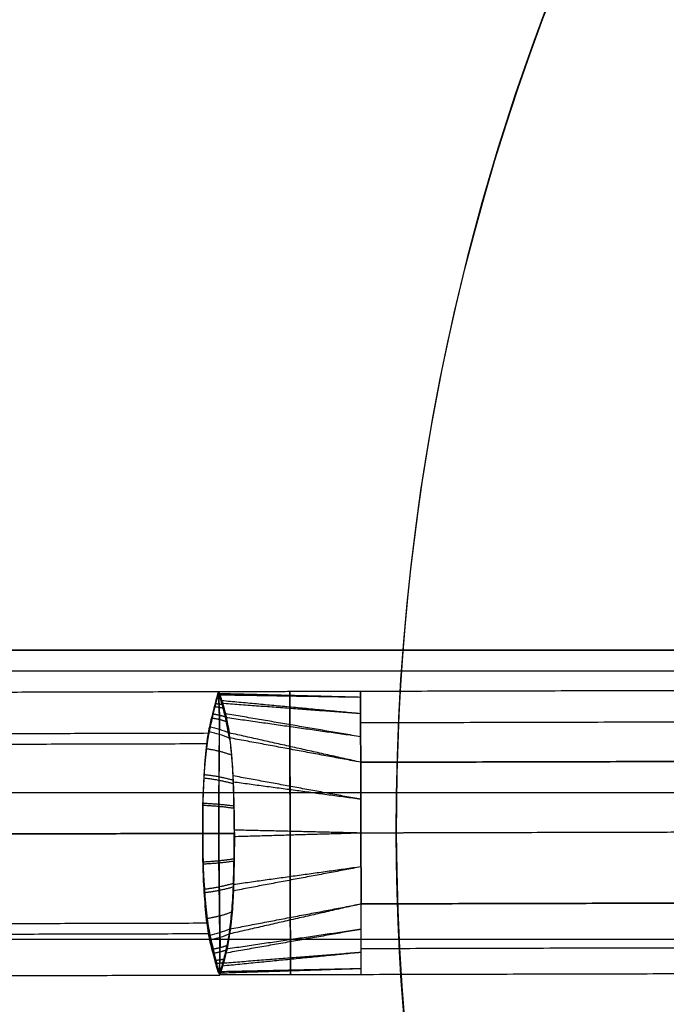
# Model space of a CAD drawing. Header units: millimetres. Extents: x -1649 to 240, y -242 to 238.
# Tile 107 of 256: x -38 to -29, y -4 to 10. Entities that reach past the tile are written whole.
import ezdxf

# ---------------------------------------------------------------- set-up
doc = ezdxf.new("R2010")
doc.units = ezdxf.units.MM
for name, color, linetype, true_color in [('BOMBILLA', 7, 'Continuous', 0xfff700), ('CABLE', 7, 'Continuous', 0x313030), ('NEGRO', 7, 'Continuous', 0x292828), ('PANTALLA', 7, 'Continuous', 0xffffff)]:
    doc.layers.add(name, color=color, linetype=linetype, true_color=true_color)

# ---------------------------------------------------------------- blocks, each defined once
blk = doc.blocks.new('DOME M 29914')
at = {"layer": 'CABLE'}
for points in [[(-0.2, 2.5, 11.5), (-1565.2, 2.5, 11.5)], [(-1565.2, 2.5, 11.5), (-0.2, 2.5, 11.5)], [(-0.2, 2.205, 12.678), (-1565.2, 2.205, 12.678)], [(-0.2, 2.205, 10.322), (-1565.2, 2.205, 10.322)], [(-0.2, 0.488, 13.952), (-1565.2, 0.488, 13.952)], [(-0.2, 0.488, 9.048), (-1565.2, 0.488, 9.048)], [(-0.2, -1.586, 13.433), (-1565.2, -1.586, 13.433)], [(-0.2, -1.586, 9.567), (-1565.2, -1.586, 9.567)]]:
    blk.add_open_spline(points, degree=1, dxfattribs=at)
at = {"layer": 'NEGRO', "extrusion": (0, 0, -1)}
for centre, radius, start, end in [((-12.5, 0, -253.25), 211.5, 292.59073, 112.59073), ((-12.5, 0, -253.5), 210, 329.85786, 149.85786), ((-12.5, 0, -253.25), 210.5, 292.59073, 112.59073), ((-12.5, 0, -253.5), 206, 329.85786, 149.85786), ((-12.5, 0, -247), 199.5, 292.59073, 112.59073), ((-12.5, 0, -258.5), 211.5, 292.59073, 112.59073), ((-12.5, 0, -248), 210.5, 292.59073, 112.59073), ((-12.5, 0, -258.5), 210.5, 292.59073, 112.59073), ((-12.5, 0, -247.5), 199.5, 292.59073, 112.59073), ((-12.5, 0, -259.5), 210, 329.85786, 149.85786), ((-12.5, 0, -259.5), 206, 329.85786, 149.85786), ((-12.5, 0, -248), 211.5, 112.59073, 292.59073), ((-12.5, 0, -258.5), 211.5, 112.59073, 292.59073), ((-12.5, 0, -253.25), 211.5, 112.59073, 292.59073), ((-12.5, 0, -258.5), 210.5, 112.59073, 292.59073), ((-12.5, 0, -253.25), 210.5, 112.59073, 292.59073), ((-12.5, 0, -247.5), 199.5, 112.59073, 292.59073), ((-12.5, 0, -247), 199.5, 112.59073, 292.59073), ((-12.5, 0, -259.5), 210, 149.85786, 329.85786), ((-12.5, 0, -253.5), 210, 149.85786, 329.85786), ((-12.5, 0, -259.5), 206, 149.85786, 329.85786), ((-12.5, 0, -253.5), 206, 149.85786, 329.85786), ((-12.5, 0, -258.5), 32.5, 359.8579, 179.8579), ((-12.5, 0, -257.5), 32.5, 359.8579, 179.8579), ((-12.5, 0, -258.5), 32.5, 179.8579, 359.8579), ((-12.5, 0, -257.5), 32.5, 179.8579, 359.8579)]:
    blk.add_arc(centre, radius, start, end, dxfattribs=at)
at = {"layer": 'NEGRO'}
for centre, radius, start, end in [((12.5, 0, 248), 211.5, 67.40927, 247.40927), ((12.5, 0, 246.5), 210, 67.40927, 247.40927), ((12.5, 0, 247.5), 210, 67.40927, 210.14214), ((12.5, 0, 247.5), 210, 67.40927, 210.14214), ((12.5, 0, 247.5), 206, 30.14214, 210.14214), ((12.5, 0, 246.5), 199.5, 67.40927, 247.40927), ((12.5, 0, 248), 210.5, 247.40927, 67.40927), ((12.5, 0, 246.5), 210, 247.40927, 67.40927), ((12.5, 0, 246.5), 199.5, 247.40927, 67.40927), ((12.5, 0, 247.5), 210, 247.40927, 30.14214), ((12.5, 0, 247.5), 210, 247.40927, 30.14214), ((12.5, 0, 247.5), 206, 210.14214, 30.14214), ((12.5, 0, 256.5), 32.5, 0.1421, 180.1421), ((12.5, 0, 256.5), 32.5, 180.1421, 0.1421)]:
    blk.add_arc(centre, radius, start, end, dxfattribs=at)
at = {"layer": 'NEGRO', "extrusion": (0.271407, 0.633833, -0.724289)}
blk.add_arc((21.074, 173.367, -194.152), 1, 72.658, 89.5561, dxfattribs=at)
at = {"layer": 'NEGRO', "extrusion": (0.274116, 0.67016, 0.689743)}
blk.add_arc((21.193, 192.897, 172.724), 1, 268.7704, 285.8612, dxfattribs=at)
at = {"layer": 'NEGRO', "extrusion": (-0.003674, 0.999993, -1.43588e-13)}
blk.add_arc((22.735, 260.5, -0.004), 1, 90, 116.5756, dxfattribs=at)
at = {"layer": 'NEGRO', "extrusion": (-0.001288, 0.999999, -2.49051e-14)}
blk.add_arc((22.735, 258.5, -0.058), 1, 243.4244, 270, dxfattribs=at)
at = {"layer": 'NEGRO', "extrusion": (-0.277438, 0.668792, 0.689743)}
blk.add_arc((21.217, 182.927, 185.211), 1, 74.1388, 91.2296, dxfattribs=at)
at = {"layer": 'NEGRO', "extrusion": (-0.274549, 0.632478, -0.724289)}
blk.add_arc((21.098, 184.441, -181.793), 1, 270.4439, 287.342, dxfattribs=at)
at = {"layer": 'NEGRO'}
for points, weights, degree in [([(93.578, 194.866, 246.939), (-296.155, 357.023, 246.939), (-458.311, -32.71, 246.939), (-68.578, -194.866, 246.939)], [0.816490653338, 0.272163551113, 0.272163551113, 0.816490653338], 3), ([(93.306, 194.214, 247.646), (-295.121, 355.827, 247.646), (-456.734, -32.601, 247.646), (-68.306, -194.214, 247.646)], [0.816490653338, 0.272163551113, 0.272163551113, 0.816490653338], 3), ([(-68.578, -194.866, 246.939), (321.155, -357.023, 246.939), (483.311, 32.71, 246.939), (93.578, 194.866, 246.939)], [0.816490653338, 0.272163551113, 0.272163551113, 0.816490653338], 3), ([(-68.306, -194.214, 247.646), (320.121, -355.827, 247.646), (481.734, 32.601, 247.646), (93.306, 194.214, 247.646)], [0.816490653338, 0.272163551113, 0.272163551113, 0.816490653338], 3), ([(-22.531, 1.851, 259.994), (-22.508, 1.85, 259.998), (-22.484, 1.848, 260.001)], [0.999998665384, 0.999716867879, 0.99999983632], 2), ([(-22.531, 1.821, 258.9), (-22.508, 1.82, 258.897), (-22.484, 1.818, 258.893)], [0.999997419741, 0.999721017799, 0.999999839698], 2), ([(-22.559, 1.748, 260.295), (-22.503, 1.744, 260.305), (-22.448, 1.734, 260.312)], [1, 0.998398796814, 1], 2), ([(-22.558, 1.703, 258.608), (-22.503, 1.698, 258.598), (-22.448, 1.687, 258.59)], [0.999994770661, 0.998391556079, 1], 2), ([(-22.597, 1.603, 260.569), (-22.499, 1.589, 260.592), (-22.403, 1.557, 260.604)], [1, 0.994896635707, 0.999999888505], 2), ([(-22.597, 1.544, 258.343), (-22.498, 1.528, 258.32), (-22.402, 1.495, 258.309)], [0.999996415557, 0.994789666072, 0.999999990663], 2), ([(-22.688, 1.112, 261.1), (-22.499, 1.086, 261.12), (-22.324, 1.02, 261.082)], [0.999999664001, 0.982245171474, 1], 2), ([(-22.717, 0.746, 261.318), (-22.5, 0.724, 261.328), (-22.303, 0.666, 261.255)], [0.999999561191, 0.97701665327, 1], 2), ([(-22.715, 0.697, 257.66), (-22.499, 0.674, 257.65), (-22.303, 0.617, 257.723)], [1, 0.977316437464, 1], 2), ([(-22.732, 0.341, 261.454), (-22.501, 0.332, 261.455), (-22.293, 0.302, 261.358)], [0.999921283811, 0.97419995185, 1], 2), ([(-22.732, 0.313, 257.54), (-22.501, 0.302, 257.538), (-22.294, 0.271, 257.635)], [1, 0.974421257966, 1], 2), ([(-22.73, -0.488, 261.46), (-22.499, -0.475, 261.462), (-22.292, -0.444, 261.365)], [1, 0.974421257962, 1], 2), ([(-22.73, -0.516, 257.546), (-22.499, -0.506, 257.545), (-22.291, -0.475, 257.642)], [0.999921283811, 0.97419995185, 1], 2), ([(-22.711, -0.872, 261.34), (-22.496, -0.847, 261.35), (-22.3, -0.79, 261.277)], [1, 0.977316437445, 1], 2), ([(-22.713, -0.921, 257.682), (-22.496, -0.898, 257.672), (-22.299, -0.839, 257.745)], [0.999999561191, 0.97701665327, 1], 2), ([(-22.682, -1.287, 257.9), (-22.494, -1.26, 257.88), (-22.319, -1.193, 257.918)], [0.999999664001, 0.982245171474, 1], 2), ([(-22.589, -1.718, 260.657), (-22.49, -1.702, 260.68), (-22.394, -1.669, 260.691)], [0.999996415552, 0.994796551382, 0.99998622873], 2), ([(-22.588, -1.777, 258.431), (-22.491, -1.762, 258.408), (-22.395, -1.731, 258.396)], [1, 0.994896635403, 0.999999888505], 2), ([(-22.55, -1.877, 260.392), (-22.494, -1.872, 260.402), (-22.439, -1.861, 260.41)], [0.999994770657, 0.998391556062, 1], 2), ([(-22.55, -1.922, 258.705), (-22.494, -1.918, 258.695), (-22.439, -1.907, 258.688)], [1, 0.998398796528, 1], 2), ([(-22.522, -2.025, 259.006), (-22.498, -2.024, 259.002), (-22.475, -2.022, 258.999)], [0.999998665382, 0.999716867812, 0.99999983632], 2), ([(-22.521, -1.995, 260.1), (-22.498, -1.994, 260.103), (-22.475, -1.991, 260.107)], [0.999997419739, 0.999721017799, 0.999999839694], 2)]:
    blk.add_rational_spline(points, weights, degree=degree, dxfattribs=at)
for points, degree in [([(3.009, 8.439, 0.5), (-81.442, 154.712, 0.5)], 1), ([(-81.442, 154.712, 13), (3.009, 8.439, 13)], 1), ([(1.752, 11.115), (-80.748, 154.01)], 1), ([(-80.748, 154.01, 0.5), (1.752, 11.115, 0.5)], 1), ([(1.752, 11.115, 0.25), (-80.748, 154.01, 0.25)], 1), ([(3.009, 8.439, 25.5), (-79.942, 152.114, 25.5)], 1), ([(-22.505, 1.913, 259.5), (-30.988, 1.892, 259.5)], 1), ([(-20.505, 1.918, 259.5), (-22.505, 1.913, 259.447)], 1), ([(-22.505, 1.904, 259.689), (-22.505, 1.91, 259.626), (-22.505, 1.913, 259.563), (-22.505, 1.913, 259.5)], 3), ([(-20.505, 1.835, 259.1), (-22.498, 1.867, 259.075)], 1), ([(-20.505, 1.835, 259.9), (-22.497, 1.887, 259.821)], 1), ([(-9.505, 1.945, 259.5), (-20.505, 1.918, 259.5)], 1), ([(-20.504, 1.604, 260.228), (-22.465, 1.787, 260.19)], 1), ([(-20.504, 1.604, 258.772), (-22.465, 1.749, 258.714)], 1), ([(-20.503, 1.278, 260.433), (-22.414, 1.604, 260.539)], 1), ([(-20.503, 1.278, 258.567), (-22.413, 1.549, 258.376)], 1), ([(-9.504, 1.501, 260.331), (-20.504, 1.474, 260.331)], 1), ([(-9.504, 1.501, 258.669), (-20.504, 1.474, 258.669)], 1), ([(-22.658, 1.327, 260.914), (-30.986, 1.306, 260.914)], 1), ([(-20.502, 0.918, 260.5), (-22.361, 1.333, 260.849)], 1), ([(-20.502, 0.918, 258.5), (-22.359, 1.263, 258.081)], 1), ([(-22.359, 1.263, 258.081), (-22.359, 1.262, 258.081), (-22.359, 1.261, 258.08), (-22.359, 1.261, 258.08)], 3), ([(-30.986, 1.161, 257.954), (-22.669, 1.182, 257.954)], 1), ([(-9.502, 0.945, 258.5), (-20.502, 0.918, 258.5)], 1), ([(-20.502, 0.918, 260.5), (-9.502, 0.945, 260.5)], 1), ([(-20.502, 0.918, 258.5), (-20.497, -1.082, 258.5)], 1), ([(-20.497, -1.082, 260.5), (-20.502, 0.918, 260.5)], 1), ([(-20.501, 0.395, 260.5), (-22.305, 0.726, 261.232)], 1), ([(-20.501, 0.395, 258.5), (-22.304, 0.638, 257.731)], 1), ([(-22.735, -0.087, 261.5), (-30.983, -0.108, 261.5)], 1), ([(-30.983, -0.108, 257.5), (-22.735, -0.087, 257.5)], 1), ([(-20.5, -0.082, 260.5), (-22.288, -0.039, 261.394)], 1), ([(-20.5, -0.082, 258.5), (-22.288, -0.134, 257.606)], 1), ([(-9.5, -0.055, 258.5), (-20.5, -0.082, 258.5)], 1), ([(-9.5, -0.055, 260.5), (-20.5, -0.082, 260.5)], 1), ([(-7.75, -0.05, 258.5), (-20, -0.081, 258.5)], 1), ([(-7.75, -0.05, 256.5), (-20, -0.081, 256.5)], 1), ([(-20, -0.081, 256.5), (-20, -0.081, 258.5)], 1), ([(-20.499, -0.559, 260.5), (-22.301, -0.81, 261.269)], 1), ([(-20.499, -0.559, 258.5), (-22.301, -0.898, 257.768)], 1), ([(-20.497, -1.082, 258.5), (-22.354, -1.506, 258.151)], 1), ([(-22.352, -1.436, 260.919), (-20.497, -1.082, 260.5)], 1), ([(-9.497, -1.055, 260.5), (-20.497, -1.082, 260.5)], 1), ([(-20.497, -1.082, 258.5), (-9.497, -1.055, 258.5)], 1), ([(-22.673, -1.356, 257.954), (-30.98, -1.377, 257.954)], 1), ([(-30.979, -1.522, 260.914), (-22.639, -1.501, 260.914)], 1), ([(-20.497, -1.441, 258.567), (-22.406, -1.777, 258.461)], 1), ([(-20.497, -1.441, 260.433), (-22.405, -1.722, 260.624)], 1), ([(-22.352, -1.436, 260.919), (-22.352, -1.435, 260.919), (-22.352, -1.434, 260.92), (-22.352, -1.433, 260.92)], 3), ([(-20.496, -1.768, 260.228), (-22.456, -1.922, 260.286)], 1), ([(-20.496, -1.768, 258.772), (-22.455, -1.96, 258.81)], 1), ([(-9.496, -1.689, 258.727), (-20.496, -1.716, 258.727)], 1), ([(-9.496, -1.689, 260.273), (-20.496, -1.716, 260.273)], 1), ([(-22.495, -2.078, 259.311), (-22.495, -2.084, 259.374), (-22.495, -2.087, 259.437), (-22.495, -2.087, 259.5)], 3), ([(-20.495, -2.082, 259.5), (-22.495, -2.086, 259.553)], 1), ([(-20.495, -1.998, 259.9), (-22.488, -2.041, 259.925)], 1), ([(-20.495, -1.998, 259.1), (-22.487, -2.061, 259.179)], 1), ([(-9.495, -2.055, 259.5), (-20.495, -2.082, 259.5)], 1), ([(-30.978, -2.108, 259.5), (-22.495, -2.087, 259.5)], 1)]:
    blk.add_open_spline(points, degree=degree, dxfattribs=at)
for points, knots in [([(-22.641, 1.361, 258.277), (-22.626, 1.433, 258.362), (-22.611, 1.5, 258.452), (-22.582, 1.621, 258.642), (-22.567, 1.682, 258.758), (-22.541, 1.8, 259.017), (-22.524, 1.887, 259.316), (-22.505, 1.913, 259.5)], [4.570796, 4.570796, 4.570796, 4.570796, 4.820796, 4.820796, 5.070796, 5.070796, 5.570796, 5.570796, 5.570796, 5.570796]), ([(-22.505, 1.904, 259.689), (-22.511, 1.899, 259.741), (-22.515, 1.892, 259.792), (-22.523, 1.874, 259.895), (-22.525, 1.869, 259.926), (-22.538, 1.832, 260.068), (-22.543, 1.813, 260.128), (-22.552, 1.777, 260.227), (-22.554, 1.77, 260.246), (-22.579, 1.666, 260.484), (-22.612, 1.555, 260.66), (-22.641, 1.419, 260.816)], [1, 1, 1, 1, 1.125, 1.125, 1.25, 1.25, 1.375, 1.375, 1.5, 1.5, 2, 2, 2, 2]), ([(-22.641, 1.348, 258.107), (-22.611, 1.492, 258.255), (-22.578, 1.617, 258.436), (-22.549, 1.747, 258.696), (-22.539, 1.789, 258.799), (-22.523, 1.852, 258.997), (-22.514, 1.878, 259.117), (-22.505, 1.891, 259.2)], [0, 0, 0, 0, 0.5, 0.5, 0.75, 0.75, 1, 1, 1, 1]), ([(-22.505, 1.891, 259.2), (-22.505, 1.903, 259.282), (-22.505, 1.912, 259.382), (-22.505, 1.913, 259.482), (-22.505, 1.913, 259.5)], [2.92789767, 2.92789767, 2.92789767, 2.92789767, 2.95087845, 2.95580031, 2.95580031, 2.95580031, 2.95580031]), ([(-22.505, 1.904, 259.689), (-22.498, 1.892, 259.814), (-22.49, 1.868, 259.932), (-22.479, 1.832, 260.06), (-22.474, 1.817, 260.108), (-22.462, 1.779, 260.211), (-22.453, 1.75, 260.28), (-22.419, 1.635, 260.515), (-22.39, 1.506, 260.693), (-22.361, 1.335, 260.848)], [2.973349, 2.973349, 2.973349, 2.973349, 3.223349, 3.223349, 3.348349, 3.348349, 3.473349, 3.473349, 3.973349, 3.973349, 3.973349, 3.973349]), ([(-22.361, 1.335, 260.848), (-22.376, 1.42, 260.771), (-22.39, 1.495, 260.687), (-22.411, 1.593, 260.556), (-22.418, 1.623, 260.511), (-22.432, 1.679, 260.42), (-22.437, 1.698, 260.386), (-22.481, 1.843, 260.089), (-22.492, 1.88, 259.938), (-22.505, 1.904, 259.689)], [0, 0, 0, 0, 0.25, 0.25, 0.375, 0.375, 0.5, 0.5, 1, 1, 1, 1]), ([(-22.359, 1.263, 258.081), (-22.36, 1.267, 258.085), (-22.377, 1.376, 258.167), (-22.414, 1.557, 258.383), (-22.424, 1.599, 258.444), (-22.435, 1.642, 258.512), (-22.438, 1.653, 258.531), (-22.442, 1.666, 258.553), (-22.443, 1.67, 258.559), (-22.444, 1.676, 258.57), (-22.443, 1.672, 258.563), (-22.463, 1.744, 258.692), (-22.474, 1.78, 258.78), (-22.492, 1.846, 258.976), (-22.499, 1.873, 259.083), (-22.505, 1.891, 259.2)], [1.927898, 1.927898, 1.927898, 1.927898, 2.177898, 2.177898, 2.302898, 2.302898, 2.365398, 2.365398, 2.396648, 2.396648, 2.427898, 2.427898, 2.677898, 2.677898, 2.927898, 2.927898, 2.927898, 2.927898]), ([(-22.505, 1.891, 259.2), (-22.499, 1.873, 259.083), (-22.49, 1.841, 258.962), (-22.479, 1.799, 258.836), (-22.474, 1.781, 258.789), (-22.465, 1.749, 258.714), (-22.462, 1.737, 258.688), (-22.456, 1.717, 258.647), (-22.454, 1.71, 258.634), (-22.45, 1.696, 258.606), (-22.446, 1.682, 258.581), (-22.442, 1.666, 258.551), (-22.43, 1.632, 258.471), (-22.374, 1.362, 258.151), (-22.36, 1.267, 258.085), (-22.359, 1.263, 258.081)], [1, 1, 1, 1, 1.25, 1.25, 1.375, 1.375, 1.4375, 1.4375, 1.46875, 1.46875, 1.5, 1.5, 1.75, 1.75, 2, 2, 2, 2]), ([(-21.497, -1.272, 260.726), (-21.497, -1.093, 260.806), (-21.498, -0.713, 260.949), (-21.5, -0.057, 261.031), (-21.502, 0.594, 260.927), (-21.503, 0.966, 260.773), (-21.503, 1.251, 260.635), (-21.504, 1.458, 260.503), (-21.504, 1.711, 260.22), (-21.505, 1.88, 259.867), (-21.505, 1.936, 259.473), (-21.505, 1.87, 259.08), (-21.504, 1.692, 258.73), (-21.504, 1.429, 258.453), (-21.503, 1.216, 258.324), (-21.503, 1.104, 258.274)], [0, 0, 0, 0, 0.0555615, 0.1111231, 0.1666846, 0.2222461, 0.2222461, 0.2569654, 0.2916846, 0.3264038, 0.3611231, 0.3958423, 0.4305615, 0.4652808, 0.5, 0.5, 0.5, 0.5]), ([(-20.502, 0.918, 260.5), (-20.503, 1.18, 260.5), (-20.504, 1.44, 260.392), (-20.505, 1.81, 260.022), (-20.505, 1.918, 259.762), (-20.505, 1.918, 259.238), (-20.505, 1.81, 258.978), (-20.504, 1.44, 258.608), (-20.503, 1.18, 258.5), (-20.502, 0.918, 258.5)], [-1, -1, -1, -1, -0.75, -0.75, -0.5, -0.5, -0.25, -0.25, 0, 0, 0, 0]), ([(-22.641, 1.419, 260.816), (-22.658, 1.34, 260.906), (-22.673, 1.245, 260.999), (-22.698, 1.014, 261.176), (-22.71, 0.87, 261.262), (-22.733, 0.474, 261.441), (-22.736, 0.235, 261.5), (-22.735, -0.087, 261.5)], [0.2949263, 0.2949263, 0.2949263, 0.2949263, 0.5449263, 0.5449263, 0.7949263, 0.7949263, 1.2949263, 1.2949263, 1.2949263, 1.2949263]), ([(-22.735, -0.087, 257.5), (-22.736, 0.222, 257.5), (-22.733, 0.4, 257.534), (-22.696, 0.985, 257.782), (-22.672, 1.198, 257.953), (-22.641, 1.348, 258.107)], [1.762122, 1.762122, 1.762122, 1.762122, 2.262122, 2.262122, 2.762122, 2.762122, 2.762122, 2.762122]), ([(-22.735, -0.087, 257.5), (-22.735, 0.069, 257.516), (-22.734, 0.203, 257.547), (-22.729, 0.424, 257.616), (-22.723, 0.568, 257.673), (-22.707, 0.83, 257.814), (-22.695, 0.975, 257.913), (-22.67, 1.194, 258.096), (-22.657, 1.285, 258.189), (-22.641, 1.361, 258.277)], [3.5707963, 3.5707963, 3.5707963, 3.5707963, 3.8207963, 3.8207963, 4.0707963, 4.0707963, 4.3207963, 4.3207963, 4.5707963, 4.5707963, 4.5707963, 4.5707963]), ([(-22.288, -0.086, 261.394), (-22.288, 0.004, 261.394), (-22.289, 0.135, 261.389), (-22.297, 0.47, 261.326), (-22.301, 0.611, 261.277), (-22.304, 0.693, 261.245), (-22.306, 0.734, 261.228), (-22.309, 0.793, 261.203), (-22.31, 0.822, 261.189), (-22.316, 0.909, 261.146), (-22.32, 0.967, 261.114), (-22.33, 1.082, 261.044), (-22.337, 1.153, 260.995), (-22.349, 1.256, 260.917), (-22.355, 1.298, 260.88), (-22.361, 1.335, 260.848)], [-4.973349, -4.973349, -4.973349, -4.973349, -4.723349, -4.723349, -4.473349, -4.473349, -4.410849, -4.410849, -4.348349, -4.348349, -4.223349, -4.223349, -4.098349, -4.098349, -3.973349, -3.973349, -3.973349, -3.973349]), ([(-22.359, 1.261, 258.08), (-22.345, 1.175, 258.01), (-22.334, 1.079, 257.944), (-22.321, 0.921, 257.854), (-22.317, 0.865, 257.826), (-22.311, 0.779, 257.787), (-22.31, 0.75, 257.774), (-22.307, 0.69, 257.75), (-22.304, 0.644, 257.733), (-22.301, 0.567, 257.706), (-22.298, 0.442, 257.664), (-22.29, 0.109, 257.607), (-22.288, -0.013, 257.605), (-22.288, -0.087, 257.606)], [0.2982913, 0.2982913, 0.2982913, 0.2982913, 0.5482913, 0.5482913, 0.6732913, 0.6732913, 0.7357913, 0.7357913, 0.7982913, 0.7982913, 1.0482913, 1.0482913, 1.2982913, 1.2982913, 1.2982913, 1.2982913]), ([(-21.503, 1.104, 258.274), (-21.502, 0.924, 258.194), (-21.501, 0.544, 258.051), (-21.5, -0.112, 257.969), (-21.498, -0.763, 258.073), (-21.497, -1.135, 258.227), (-21.497, -1.419, 258.365), (-21.496, -1.627, 258.497), (-21.495, -1.88, 258.78), (-21.495, -2.048, 259.133), (-21.495, -2.104, 259.527), (-21.495, -2.038, 259.92), (-21.495, -1.86, 260.27), (-21.496, -1.598, 260.547), (-21.497, -1.385, 260.676), (-21.497, -1.272, 260.726)], [0.5, 0.5, 0.5, 0.5, 0.5555615, 0.6111231, 0.6666846, 0.7222461, 0.7222461, 0.7569654, 0.7916846, 0.8264038, 0.8611231, 0.8958423, 0.9305615, 0.9652808, 1, 1, 1, 1]), ([(-22.634, -1.522, 260.893), (-22.65, -1.447, 260.97), (-22.664, -1.357, 261.051), (-22.69, -1.14, 261.205), (-22.702, -0.997, 261.287), (-22.72, -0.738, 261.396), (-22.726, -0.595, 261.438), (-22.733, -0.375, 261.482), (-22.735, -0.242, 261.5), (-22.735, -0.087, 261.5)], [1.884104, 1.884104, 1.884104, 1.884104, 2.134104, 2.134104, 2.384104, 2.384104, 2.634104, 2.634104, 2.884104, 2.884104, 2.884104, 2.884104]), ([(-22.735, -0.087, 261.5), (-22.734, -0.397, 261.5), (-22.731, -0.575, 261.466), (-22.691, -1.16, 261.218), (-22.666, -1.373, 261.047), (-22.634, -1.522, 260.893)], [0.463831, 0.463831, 0.463831, 0.463831, 0.963831, 0.963831, 1.463831, 1.463831, 1.463831, 1.463831]), ([(-22.634, -1.593, 258.184), (-22.651, -1.515, 258.094), (-22.666, -1.42, 258.001), (-22.693, -1.189, 257.824), (-22.705, -1.045, 257.738), (-22.73, -0.649, 257.559), (-22.735, -0.41, 257.5), (-22.735, -0.087, 257.5)], [1.7587574, 1.7587574, 1.7587574, 1.7587574, 2.0087574, 2.0087574, 2.2587574, 2.2587574, 2.7587574, 2.7587574, 2.7587574, 2.7587574]), ([(-22.288, -0.087, 257.606), (-22.287, -0.176, 257.606), (-22.288, -0.308, 257.611), (-22.294, -0.642, 257.674), (-22.298, -0.784, 257.723), (-22.3, -0.865, 257.755), (-22.302, -0.907, 257.772), (-22.304, -0.965, 257.797), (-22.306, -0.994, 257.811), (-22.311, -1.082, 257.854), (-22.315, -1.14, 257.886), (-22.324, -1.255, 257.956), (-22.331, -1.326, 258.005), (-22.342, -1.428, 258.083), (-22.348, -1.471, 258.12), (-22.354, -1.508, 258.152)], [-7.901247, -7.901247, -7.901247, -7.901247, -7.651247, -7.651247, -7.401247, -7.401247, -7.338747, -7.338747, -7.276247, -7.276247, -7.151247, -7.151247, -7.026247, -7.026247, -6.901247, -6.901247, -6.901247, -6.901247]), ([(-22.352, -1.433, 260.92), (-22.339, -1.348, 260.99), (-22.329, -1.252, 261.056), (-22.316, -1.093, 261.146), (-22.312, -1.038, 261.174), (-22.307, -0.952, 261.213), (-22.305, -0.922, 261.226), (-22.303, -0.863, 261.25), (-22.301, -0.816, 261.267), (-22.298, -0.74, 261.294), (-22.295, -0.614, 261.336), (-22.29, -0.282, 261.393), (-22.288, -0.159, 261.395), (-22.288, -0.086, 261.394)], [1.762122, 1.762122, 1.762122, 1.762122, 2.012122, 2.012122, 2.137122, 2.137122, 2.199622, 2.199622, 2.262122, 2.262122, 2.512122, 2.512122, 2.762122, 2.762122, 2.762122, 2.762122]), ([(-20.495, -2.082, 259.5), (-20.495, -2.082, 259.238), (-20.495, -1.974, 258.978), (-20.496, -1.604, 258.608), (-20.497, -1.344, 258.5), (-20.497, -1.082, 258.5)], [2.570796, 2.570796, 2.570796, 2.570796, 3.070796, 3.070796, 3.570796, 3.570796, 3.570796, 3.570796]), ([(-20.495, -2.082, 259.5), (-20.495, -2.082, 259.762), (-20.495, -1.974, 260.022), (-20.496, -1.604, 260.392), (-20.497, -1.344, 260.5), (-20.497, -1.082, 260.5)], [-4.5707963, -4.5707963, -4.5707963, -4.5707963, -4.0707963, -4.0707963, -3.5707963, -3.5707963, -3.5707963, -3.5707963]), ([(-22.495, -2.064, 259.8), (-22.514, -2.039, 259.966), (-22.532, -1.954, 260.236), (-22.558, -1.839, 260.468), (-22.574, -1.779, 260.571), (-22.603, -1.66, 260.74), (-22.619, -1.594, 260.819), (-22.634, -1.522, 260.893)], [0.884104, 0.884104, 0.884104, 0.884104, 1.384104, 1.384104, 1.634104, 1.634104, 1.884104, 1.884104, 1.884104, 1.884104]), ([(-22.634, -1.522, 260.893), (-22.603, -1.666, 260.745), (-22.569, -1.791, 260.564), (-22.54, -1.921, 260.304), (-22.53, -1.963, 260.201), (-22.514, -2.025, 260.003), (-22.504, -2.052, 259.883), (-22.495, -2.064, 259.8)], [0.2982913, 0.2982913, 0.2982913, 0.2982913, 0.7982913, 0.7982913, 1.0482913, 1.0482913, 1.2982913, 1.2982913, 1.2982913, 1.2982913]), ([(-22.352, -1.436, 260.919), (-22.371, -1.554, 260.823), (-22.388, -1.641, 260.727), (-22.409, -1.741, 260.6), (-22.416, -1.769, 260.56), (-22.424, -1.805, 260.505), (-22.427, -1.816, 260.487), (-22.432, -1.836, 260.453), (-22.433, -1.838, 260.451), (-22.454, -1.917, 260.308), (-22.465, -1.953, 260.22), (-22.482, -2.019, 260.024), (-22.489, -2.046, 259.917), (-22.495, -2.064, 259.8)], [4.855795, 4.855795, 4.855795, 4.855795, 5.105795, 5.105795, 5.230795, 5.230795, 5.293295, 5.293295, 5.355795, 5.355795, 5.605795, 5.605795, 5.855795, 5.855795, 5.855795, 5.855795]), ([(-22.495, -2.078, 259.311), (-22.488, -2.066, 259.186), (-22.48, -2.041, 259.068), (-22.47, -2.005, 258.94), (-22.465, -1.991, 258.892), (-22.453, -1.953, 258.789), (-22.444, -1.923, 258.72), (-22.41, -1.808, 258.485), (-22.383, -1.679, 258.307), (-22.354, -1.508, 258.152)], [5.901247, 5.901247, 5.901247, 5.901247, 6.151247, 6.151247, 6.276247, 6.276247, 6.401247, 6.401247, 6.901247, 6.901247, 6.901247, 6.901247]), ([(-22.354, -1.508, 258.152), (-22.368, -1.593, 258.229), (-22.382, -1.668, 258.313), (-22.403, -1.766, 258.444), (-22.41, -1.797, 258.489), (-22.424, -1.852, 258.58), (-22.429, -1.871, 258.614), (-22.471, -2.017, 258.911), (-22.482, -2.054, 259.062), (-22.495, -2.078, 259.311)], [0, 0, 0, 0, 0.25, 0.25, 0.375, 0.375, 0.5, 0.5, 1, 1, 1, 1]), ([(-22.495, -2.078, 259.311), (-22.501, -2.073, 259.259), (-22.505, -2.066, 259.208), (-22.513, -2.048, 259.105), (-22.516, -2.042, 259.074), (-22.528, -2.006, 258.932), (-22.533, -1.986, 258.872), (-22.543, -1.951, 258.773), (-22.545, -1.943, 258.754), (-22.571, -1.84, 258.516), (-22.604, -1.729, 258.34), (-22.634, -1.593, 258.184)], [1, 1, 1, 1, 1.125, 1.125, 1.25, 1.25, 1.375, 1.375, 1.5, 1.5, 2, 2, 2, 2]), ([(-22.495, -2.087, 259.5), (-22.495, -2.087, 259.518), (-22.495, -2.086, 259.618), (-22.495, -2.077, 259.718), (-22.495, -2.064, 259.8)], [-5.88369799, -5.88369799, -5.88369799, -5.88369799, -5.87877612, -5.85579534, -5.85579534, -5.85579534, -5.85579534])]:
    blk.add_open_spline(points, degree=3, knots=knots, dxfattribs=at)
for points, weights, knots in [([(-22.503, 1.9, 259.732), (-22.508, 1.889, 259.821), (-22.508, 1.873, 259.91), (-22.508, 1.823, 260.102), (-22.506, 1.787, 260.204), (-22.501, 1.698, 260.404), (-22.5, 1.645, 260.5), (-22.499, 1.524, 260.679), (-22.5, 1.457, 260.763), (-22.5, 1.384, 260.839)], [0.99998854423, 0.999975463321, 0.999945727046, 0.999753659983, 0.999573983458, 0.998824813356, 0.998244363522, 0.996652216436, 0.995651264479, 0.994573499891], [0.0034493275, 0.0034493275, 0.0034493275, 0.0034493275, 0.0035877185, 0.0035877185, 0.0037525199, 0.0037525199, 0.0039173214, 0.0039173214, 0.0040821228, 0.0040821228, 0.0040821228, 0.0040821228]), ([(-22.498, 1.312, 258.085), (-22.498, 1.387, 258.156), (-22.498, 1.459, 258.237), (-22.499, 1.589, 258.409), (-22.501, 1.647, 258.502), (-22.505, 1.746, 258.695), (-22.508, 1.787, 258.795), (-22.508, 1.847, 258.982), (-22.508, 1.868, 259.07), (-22.503, 1.884, 259.158)], [0.99444919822, 0.995531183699, 0.996571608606, 0.998216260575, 0.998813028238, 0.999575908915, 0.999755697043, 0.999947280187, 0.999976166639, 0.99998887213], [0.003317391, 0.003317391, 0.003317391, 0.003317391, 0.0034781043, 0.0034781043, 0.0036388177, 0.0036388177, 0.0037995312, 0.0037995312, 0.0039345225, 0.0039345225, 0.0039345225, 0.0039345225]), ([(-22.5, 1.384, 260.839), (-22.5, 1.29, 260.939), (-22.502, 1.188, 261.027), (-22.503, 0.964, 261.184), (-22.504, 0.841, 261.253), (-22.507, 0.589, 261.362), (-22.508, 0.461, 261.402), (-22.507, 0.193, 261.458), (-22.505, 0.056, 261.473), (-22.505, -0.087, 261.473)], [0.994573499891, 0.993268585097, 0.992140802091, 0.990104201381, 0.989174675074, 0.987841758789, 0.987404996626, 0.986755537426, 0.986568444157, 0.986613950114], [0, 0, 0, 0, 0.0002139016, 0.0002139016, 0.0004278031, 0.0004278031, 0.0006417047, 0.0006417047, 0.000855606, 0.000855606, 0.000855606, 0.000855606]), ([(-22.505, -0.087, 257.527), (-22.506, 0.045, 257.527), (-22.507, 0.172, 257.539), (-22.507, 0.421, 257.587), (-22.505, 0.545, 257.623), (-22.502, 0.906, 257.767), (-22.501, 1.125, 257.908), (-22.498, 1.312, 258.085)], [0.986613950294, 0.986663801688, 0.986879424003, 0.987541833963, 0.987980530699, 0.990013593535, 0.992044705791, 0.994449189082], [0, 0, 0, 0, 0.0002008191, 0.0002008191, 0.0004016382, 0.0004016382, 0.000803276, 0.000803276, 0.000803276, 0.000803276]), ([(-22.505, -0.087, 261.473), (-22.505, -0.219, 261.473), (-22.506, -0.346, 261.461), (-22.504, -0.595, 261.413), (-22.502, -0.718, 261.377), (-22.497, -1.079, 261.233), (-22.495, -1.299, 261.092), (-22.492, -1.485, 260.915)], [0.986613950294, 0.986663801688, 0.986879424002, 0.987541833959, 0.987980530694, 0.990013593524, 0.992044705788, 0.994449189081], [0, 0, 0, 0, 0.0002008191, 0.0002008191, 0.0004016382, 0.0004016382, 0.000803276, 0.000803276, 0.000803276, 0.000803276]), ([(-22.492, -1.558, 258.161), (-22.493, -1.463, 258.061), (-22.496, -1.361, 257.973), (-22.498, -1.138, 257.816), (-22.499, -1.014, 257.747), (-22.503, -0.763, 257.638), (-22.505, -0.635, 257.598), (-22.506, -0.366, 257.542), (-22.505, -0.229, 257.527), (-22.505, -0.087, 257.527)], [0.994573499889, 0.993268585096, 0.992140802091, 0.990104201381, 0.989174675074, 0.987841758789, 0.987404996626, 0.986755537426, 0.986568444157, 0.986613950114], [0, 0, 0, 0, 0.0002139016, 0.0002139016, 0.0004278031, 0.0004278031, 0.0006417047, 0.0006417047, 0.000855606, 0.000855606, 0.000855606, 0.000855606]), ([(-22.492, -1.485, 260.915), (-22.49, -1.56, 260.844), (-22.49, -1.633, 260.763), (-22.491, -1.762, 260.591), (-22.492, -1.821, 260.498), (-22.496, -1.92, 260.305), (-22.498, -1.961, 260.205), (-22.498, -2.021, 260.018), (-22.498, -2.042, 259.93), (-22.493, -2.057, 259.842)], [0.994449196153, 0.995531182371, 0.996571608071, 0.998216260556, 0.998813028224, 0.99957590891, 0.999755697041, 0.999947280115, 0.999976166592, 0.999988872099], [0.003317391, 0.003317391, 0.003317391, 0.003317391, 0.0034781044, 0.0034781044, 0.0036388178, 0.0036388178, 0.0037995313, 0.0037995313, 0.0039345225, 0.0039345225, 0.0039345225, 0.0039345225]), ([(-22.493, -2.073, 259.268), (-22.498, -2.063, 259.179), (-22.498, -2.046, 259.09), (-22.498, -1.997, 258.898), (-22.496, -1.961, 258.796), (-22.492, -1.872, 258.596), (-22.491, -1.818, 258.5), (-22.491, -1.698, 258.321), (-22.492, -1.63, 258.237), (-22.492, -1.558, 258.161)], [0.999988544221, 0.99997546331, 0.999945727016, 0.999753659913, 0.99957398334, 0.998824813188, 0.998244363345, 0.996652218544, 0.995651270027, 0.994573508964], [0.0034493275, 0.0034493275, 0.0034493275, 0.0034493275, 0.0035877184, 0.0035877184, 0.0037525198, 0.0037525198, 0.0039173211, 0.0039173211, 0.004082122, 0.004082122, 0.004082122, 0.004082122])]:
    blk.add_rational_spline(points, weights, degree=3, knots=knots, dxfattribs=at)
at = {"layer": 'PANTALLA', "extrusion": (0, 0, -1)}
for radius in [210, 206]:
    blk.add_arc((-12.5, 0, -259.5), radius, 59.85786, 239.85786, dxfattribs=at)
at = {"layer": 'PANTALLA'}
for radius in [210, 206]:
    blk.add_arc((12.5, 0, 259.5), radius, 120.14214, 300.14214, dxfattribs=at)
at = {"layer": 'PANTALLA', "extrusion": (0.864782, 0.502147, 3.04917e-17)}
for radius in [210, 206]:
    blk.add_arc((-6.277, 259.5, 10.81), radius, 0, 180, dxfattribs=at)
at = {"layer": 'PANTALLA', "extrusion": (0.502147, -0.864782, 0)}
for radius, start in [(210, 358.54342), (206, 358.51513)]:
    blk.add_arc((10.81, 259.5, 6.277), radius, start, 180, dxfattribs=at)
at = {"layer": 'PANTALLA'}
for points, knots in [([(-152.235, 130.13, 254.162), (-148.431, 134.946, 254.162), (-144.418, 139.592, 254.162), (-135.996, 148.519, 254.162), (-131.592, 152.796, 254.162), (-124.714, 158.913, 254.162), (-122.377, 160.901, 254.162), (-117.618, 164.773, 254.162), (-115.196, 166.657, 254.162), (-111.503, 169.402, 254.162), (-110.262, 170.304, 254.162), (-107.76, 172.08, 254.162), (-106.499, 172.954, 254.162), (-103.959, 174.674, 254.162), (-102.68, 175.52, 254.162), (-100.747, 176.769, 254.162), (-100.101, 177.181, 254.162), (-98.803, 177.999, 254.162), (-98.152, 178.405, 254.162), (-97.499, 178.806, 254.162), (-96.741, 179.273, 254.162), (-95.98, 179.734, 254.162), (-94.453, 180.647, 254.162), (-93.686, 181.099, 254.162), (-92.917, 181.546, 254.162), (-92.147, 181.992, 254.162), (-91.375, 182.434, 254.162), (-89.825, 183.308, 254.162), (-89.047, 183.74, 254.162), (-88.266, 184.167, 254.162), (-87.594, 184.536, 254.162), (-86.919, 184.9, 254.162), (-85.565, 185.621, 254.162), (-84.886, 185.978, 254.162), (-82.844, 187.038, 254.162), (-81.475, 187.73, 254.162), (-78.722, 189.083, 254.162), (-77.338, 189.745, 254.162), (-74.556, 191.037, 254.162), (-73.158, 191.668, 254.162), (-68.943, 193.515, 254.162), (-66.106, 194.684, 254.162), (-60.384, 196.898, 254.162), (-57.499, 197.942, 254.162), (-48.777, 200.884, 254.162), (-42.879, 202.589, 254.162), (-30.951, 205.478, 254.162), (-24.927, 206.66, 254.162), (-18.859, 207.577, 254.162), (-11.784, 208.646, 254.162), (-4.658, 209.352, 254.162), (9.637, 210.035, 254.162), (16.797, 210.01, 254.162), (38.241, 208.84, 254.162), (52.423, 206.598, 254.162), (66.266, 202.93, 254.162), (80.098, 199.266, 254.162), (93.52, 194.196, 254.162), (112.718, 184.605, 254.162), (118.947, 181.085, 254.162), (131.022, 173.422, 254.162), (136.859, 169.285, 254.162), (142.475, 164.858, 254.162), (152.843, 156.683, 254.162), (162.417, 147.549, 254.162), (179.723, 127.602, 254.162), (187.415, 116.835, 254.162), (194.046, 105.417, 254.162), (200.676, 93.999, 254.162), (206.214, 81.98, 254.162), (214.959, 57.063, 254.162), (218.146, 44.22, 254.162), (220.106, 31.163, 254.162), (221.168, 24.092, 254.162), (221.867, 16.971, 254.162), (222.537, 2.686, 254.162), (222.506, -4.469, 254.162), (221.32, -25.897, 254.162), (219.07, -40.066, 254.162), (215.396, -53.897, 254.162), (211.719, -67.737, 254.162), (206.636, -81.165, 254.162), (197.023, -100.37, 254.162), (193.495, -106.6, 254.162), (185.816, -118.677, 254.162), (181.67, -124.515, 254.162), (177.235, -130.13, 254.162), (173.431, -134.946, 254.162), (169.418, -139.592, 254.162), (160.996, -148.519, 254.162), (156.592, -152.796, 254.162), (149.714, -158.913, 254.162), (147.377, -160.901, 254.162), (142.618, -164.773, 254.162), (140.196, -166.657, 254.162), (136.503, -169.402, 254.162), (135.262, -170.304, 254.162), (132.76, -172.08, 254.162), (131.499, -172.954, 254.162), (128.959, -174.674, 254.162), (127.68, -175.52, 254.162), (125.747, -176.769, 254.162), (125.101, -177.181, 254.162), (123.803, -177.999, 254.162), (123.152, -178.405, 254.162), (122.499, -178.806, 254.162), (121.741, -179.273, 254.162), (120.98, -179.734, 254.162), (119.453, -180.647, 254.162), (118.686, -181.099, 254.162), (117.917, -181.546, 254.162), (117.147, -181.992, 254.162), (116.375, -182.434, 254.162), (114.825, -183.308, 254.162), (114.047, -183.74, 254.162), (113.266, -184.167, 254.162), (112.594, -184.536, 254.162), (111.919, -184.9, 254.162), (110.565, -185.621, 254.162), (109.886, -185.978, 254.162), (107.844, -187.038, 254.162), (106.475, -187.73, 254.162), (103.722, -189.083, 254.162), (102.338, -189.745, 254.162), (99.556, -191.037, 254.162), (98.158, -191.668, 254.162), (93.943, -193.515, 254.162), (91.106, -194.684, 254.162), (85.384, -196.898, 254.162), (82.499, -197.942, 254.162), (73.777, -200.884, 254.162), (67.879, -202.589, 254.162), (55.951, -205.478, 254.162), (49.927, -206.66, 254.162), (43.859, -207.577, 254.162), (36.784, -208.646, 254.162), (29.658, -209.352, 254.162), (15.363, -210.035, 254.162), (8.203, -210.01, 254.162), (-13.241, -208.84, 254.162), (-27.423, -206.598, 254.162), (-41.266, -202.93, 254.162), (-55.098, -199.266, 254.162), (-68.52, -194.196, 254.162), (-87.718, -184.605, 254.162), (-93.947, -181.085, 254.162), (-106.022, -173.422, 254.162), (-111.859, -169.285, 254.162), (-117.475, -164.858, 254.162), (-127.843, -156.683, 254.162), (-137.417, -147.549, 254.162), (-154.723, -127.602, 254.162), (-162.415, -116.835, 254.162), (-169.046, -105.417, 254.162), (-175.676, -93.999, 254.162), (-181.214, -81.98, 254.162), (-189.959, -57.063, 254.162), (-193.146, -44.22, 254.162), (-195.106, -31.163, 254.162), (-196.168, -24.092, 254.162), (-196.867, -16.971, 254.162), (-197.537, -2.686, 254.162), (-197.506, 4.469, 254.162), (-196.32, 25.897, 254.162), (-194.07, 40.066, 254.162), (-190.396, 53.897, 254.162), (-186.719, 67.737, 254.162), (-181.636, 81.165, 254.162), (-172.023, 100.37, 254.162), (-168.495, 106.6, 254.162), (-160.816, 118.677, 254.162), (-156.67, 124.515, 254.162), (-152.235, 130.13, 254.162)], [0, 0, 0, 0, 18.411041, 18.411041, 36.822081, 36.822081, 46.026496, 46.026496, 55.23091, 55.23091, 59.832979, 59.832979, 64.435048, 64.435048, 69.037117, 69.037117, 71.338109, 71.338109, 73.639152, 73.639152, 73.639152, 76.308455, 76.308455, 78.977839, 78.977839, 78.977839, 81.647142, 81.647142, 84.316526, 84.316526, 84.316526, 86.61742, 86.61742, 88.918366, 88.918366, 93.520448, 93.520448, 98.12253, 98.12253, 102.724612, 102.724612, 111.929052, 111.929052, 121.133492, 121.133492, 139.544585, 139.544585, 157.955677, 157.955677, 157.955677, 179.434085, 179.434085, 200.912493, 200.912493, 243.897399, 243.897399, 243.897399, 286.850818, 286.850818, 308.313513, 308.313513, 329.776207, 329.776207, 329.776207, 369.416201, 369.416201, 409.056195, 409.056195, 409.056195, 448.696188, 448.696188, 488.336182, 488.336182, 488.336182, 509.798877, 509.798877, 531.261571, 531.261571, 574.21499, 574.21499, 574.21499, 617.199897, 617.199897, 638.678304, 638.678304, 660.156712, 660.156712, 660.156712, 678.567753, 678.567753, 696.978793, 696.978793, 706.183208, 706.183208, 715.387622, 715.387622, 719.989691, 719.989691, 724.59176, 724.59176, 729.193829, 729.193829, 731.494821, 731.494821, 733.795864, 733.795864, 733.795864, 736.465167, 736.465167, 739.134551, 739.134551, 739.134551, 741.803854, 741.803854, 744.473238, 744.473238, 744.473238, 746.774132, 746.774132, 749.075078, 749.075078, 753.67716, 753.67716, 758.279242, 758.279242, 762.881324, 762.881324, 772.085764, 772.085764, 781.290204, 781.290204, 799.701297, 799.701297, 818.112389, 818.112389, 818.112389, 839.590797, 839.590797, 861.069205, 861.069205, 904.054111, 904.054111, 904.054111, 947.00753, 947.00753, 968.470225, 968.470225, 989.932919, 989.932919, 989.932919, 1029.572913, 1029.572913, 1069.212907, 1069.212907, 1069.212907, 1108.8529, 1108.8529, 1148.492894, 1148.492894, 1148.492894, 1169.955589, 1169.955589, 1191.418283, 1191.418283, 1234.371702, 1234.371702, 1234.371702, 1277.356609, 1277.356609, 1298.835016, 1298.835016, 1320.313424, 1320.313424, 1320.313424, 1320.313424]), ([(-149.091, 127.655, 254.162), (-145.365, 132.372, 254.162), (-141.435, 136.922, 254.162), (-133.187, 145.667, 254.162), (-128.873, 149.857, 254.162), (-122.138, 155.85, 254.162), (-119.85, 157.798, 254.162), (-115.189, 161.592, 254.162), (-112.818, 163.438, 254.162), (-109.201, 166.128, 254.162), (-107.986, 167.012, 254.162), (-105.536, 168.752, 254.162), (-104.302, 169.608, 254.162), (-101.815, 171.295, 254.162), (-100.562, 172.124, 254.162), (-98.67, 173.348, 254.162), (-98.037, 173.752, 254.162), (-96.766, 174.554, 254.162), (-96.129, 174.951, 254.162), (-95.489, 175.345, 254.162), (-94.731, 175.812, 254.162), (-93.971, 176.273, 254.162), (-92.444, 177.187, 254.162), (-91.677, 177.639, 254.162), (-90.908, 178.085, 254.162), (-90.138, 178.532, 254.162), (-89.366, 178.974, 254.162), (-87.815, 179.848, 254.162), (-87.037, 180.279, 254.162), (-86.256, 180.706, 254.162), (-85.597, 181.066, 254.162), (-84.936, 181.423, 254.162), (-83.61, 182.129, 254.162), (-82.945, 182.478, 254.162), (-80.944, 183.515, 254.162), (-79.603, 184.192, 254.162), (-76.906, 185.517, 254.162), (-75.55, 186.164, 254.162), (-72.824, 187.429, 254.162), (-71.455, 188.046, 254.162), (-67.326, 189.854, 254.162), (-64.547, 190.998, 254.162), (-58.941, 193.165, 254.162), (-56.115, 194.187, 254.162), (-47.572, 197.066, 254.162), (-41.795, 198.735, 254.162), (-30.112, 201.564, 254.162), (-24.211, 202.721, 254.162), (-18.268, 203.619, 254.162), (-11.327, 204.668, 254.162), (-4.337, 205.361, 254.162), (9.686, 206.031, 254.162), (16.71, 206.007, 254.162), (37.746, 204.86, 254.162), (51.659, 202.661, 254.162), (65.238, 199.063, 254.162), (78.808, 195.468, 254.162), (91.974, 190.495, 254.162), (110.806, 181.087, 254.162), (116.917, 177.634, 254.162), (128.762, 170.117, 254.162), (134.488, 166.059, 254.162), (139.996, 161.716, 254.162), (150.168, 153.697, 254.162), (159.56, 144.737, 254.162), (176.535, 125.17, 254.162), (184.082, 114.608, 254.162), (190.585, 103.408, 254.162), (197.089, 92.207, 254.162), (202.522, 80.417, 254.162), (211.1, 55.975, 254.162), (214.227, 43.376, 254.162), (216.149, 30.568, 254.162), (217.191, 23.631, 254.162), (217.877, 16.646, 254.162), (218.533, 2.633, 254.162), (218.504, -4.386, 254.162), (217.339, -25.405, 254.162), (215.132, -39.305, 254.162), (211.528, -52.872, 254.162), (207.921, -66.449, 254.162), (202.934, -79.622, 254.162), (193.503, -98.461, 254.162), (190.042, -104.573, 254.162), (182.509, -116.42, 254.162), (178.442, -122.147, 254.162), (174.091, -127.655, 254.162), (170.365, -132.372, 254.162), (166.435, -136.922, 254.162), (158.187, -145.667, 254.162), (153.873, -149.857, 254.162), (147.138, -155.85, 254.162), (144.85, -157.798, 254.162), (140.189, -161.592, 254.162), (137.818, -163.438, 254.162), (134.201, -166.128, 254.162), (132.986, -167.012, 254.162), (130.536, -168.752, 254.162), (129.302, -169.608, 254.162), (126.815, -171.295, 254.162), (125.562, -172.124, 254.162), (123.67, -173.348, 254.162), (123.037, -173.752, 254.162), (121.766, -174.554, 254.162), (121.129, -174.951, 254.162), (120.489, -175.345, 254.162), (119.731, -175.812, 254.162), (118.971, -176.273, 254.162), (117.444, -177.187, 254.162), (116.677, -177.639, 254.162), (115.908, -178.085, 254.162), (115.138, -178.532, 254.162), (114.366, -178.974, 254.162), (112.815, -179.848, 254.162), (112.037, -180.279, 254.162), (111.256, -180.706, 254.162), (110.597, -181.066, 254.162), (109.936, -181.423, 254.162), (108.61, -182.129, 254.162), (107.945, -182.478, 254.162), (105.944, -183.515, 254.162), (104.603, -184.192, 254.162), (101.906, -185.517, 254.162), (100.55, -186.164, 254.162), (97.824, -187.429, 254.162), (96.455, -188.046, 254.162), (92.326, -189.854, 254.162), (89.547, -190.998, 254.162), (83.941, -193.165, 254.162), (81.115, -194.187, 254.162), (72.572, -197.066, 254.162), (66.795, -198.735, 254.162), (55.112, -201.564, 254.162), (49.211, -202.721, 254.162), (43.268, -203.619, 254.162), (36.327, -204.668, 254.162), (29.337, -205.361, 254.162), (15.314, -206.031, 254.162), (8.29, -206.007, 254.162), (-12.746, -204.86, 254.162), (-26.659, -202.661, 254.162), (-40.238, -199.063, 254.162), (-53.808, -195.468, 254.162), (-66.974, -190.495, 254.162), (-85.806, -181.087, 254.162), (-91.917, -177.634, 254.162), (-103.762, -170.117, 254.162), (-109.488, -166.059, 254.162), (-114.996, -161.716, 254.162), (-125.168, -153.697, 254.162), (-134.56, -144.737, 254.162), (-151.535, -125.17, 254.162), (-159.082, -114.608, 254.162), (-165.585, -103.408, 254.162), (-172.089, -92.207, 254.162), (-177.522, -80.417, 254.162), (-186.1, -55.975, 254.162), (-189.227, -43.376, 254.162), (-191.149, -30.568, 254.162), (-192.191, -23.631, 254.162), (-192.877, -16.646, 254.162), (-193.533, -2.633, 254.162), (-193.504, 4.386, 254.162), (-192.339, 25.405, 254.162), (-190.132, 39.305, 254.162), (-186.528, 52.872, 254.162), (-182.921, 66.449, 254.162), (-177.934, 79.622, 254.162), (-168.503, 98.461, 254.162), (-165.042, 104.573, 254.162), (-157.509, 116.42, 254.162), (-153.442, 122.147, 254.162), (-149.091, 127.655, 254.162)], [0, 0, 0, 0, 18.033008, 18.033008, 36.066016, 36.066016, 45.08144, 45.08144, 54.096864, 54.096864, 58.604441, 58.604441, 63.112018, 63.112018, 67.619595, 67.619595, 69.873341, 69.873341, 72.127138, 72.127138, 72.127138, 74.796451, 74.796451, 77.465849, 77.465849, 77.465849, 80.135162, 80.135162, 82.80456, 82.80456, 82.80456, 85.058211, 85.058211, 87.311913, 87.311913, 91.819503, 91.819503, 96.327093, 96.327093, 100.834682, 100.834682, 109.850132, 109.850132, 118.865581, 118.865581, 136.898639, 136.898639, 154.931698, 154.931698, 154.931698, 176.001728, 176.001728, 197.071757, 197.071757, 239.239377, 239.239377, 239.239377, 281.374894, 281.374894, 302.428904, 302.428904, 323.482914, 323.482914, 323.482914, 362.367886, 362.367886, 401.252859, 401.252859, 401.252859, 440.137831, 440.137831, 479.022804, 479.022804, 479.022804, 500.076814, 500.076814, 521.130824, 521.130824, 563.266341, 563.266341, 563.266341, 605.43396, 605.43396, 626.50399, 626.50399, 647.574019, 647.574019, 647.574019, 665.607027, 665.607027, 683.640035, 683.640035, 692.655459, 692.655459, 701.670883, 701.670883, 706.17846, 706.17846, 710.686037, 710.686037, 715.193614, 715.193614, 717.447361, 717.447361, 719.701157, 719.701157, 719.701157, 722.370471, 722.370471, 725.039868, 725.039868, 725.039868, 727.709182, 727.709182, 730.378579, 730.378579, 730.378579, 732.632231, 732.632231, 734.885933, 734.885933, 739.393523, 739.393523, 743.901112, 743.901112, 748.408702, 748.408702, 757.424151, 757.424151, 766.439601, 766.439601, 784.472659, 784.472659, 802.505717, 802.505717, 802.505717, 823.575747, 823.575747, 844.645777, 844.645777, 886.813396, 886.813396, 886.813396, 928.948913, 928.948913, 950.002923, 950.002923, 971.056933, 971.056933, 971.056933, 1009.941906, 1009.941906, 1048.826878, 1048.826878, 1048.826878, 1087.711851, 1087.711851, 1126.596823, 1126.596823, 1126.596823, 1147.650833, 1147.650833, 1168.704843, 1168.704843, 1210.84036, 1210.84036, 1210.84036, 1253.007979, 1253.007979, 1274.078009, 1274.078009, 1295.148039, 1295.148039, 1295.148039, 1295.148039])]:
    blk.add_open_spline(points, degree=3, knots=knots, dxfattribs=at)

msp = doc.modelspace()

# ---------------------------------------------------------------- block references
at = {"layer": 'BOMBILLA'}
msp.add_blockref('DOME M 29914', (-12.5, -1.799, 2.712), dxfattribs=at)

doc.saveas('drawing.dxf')
